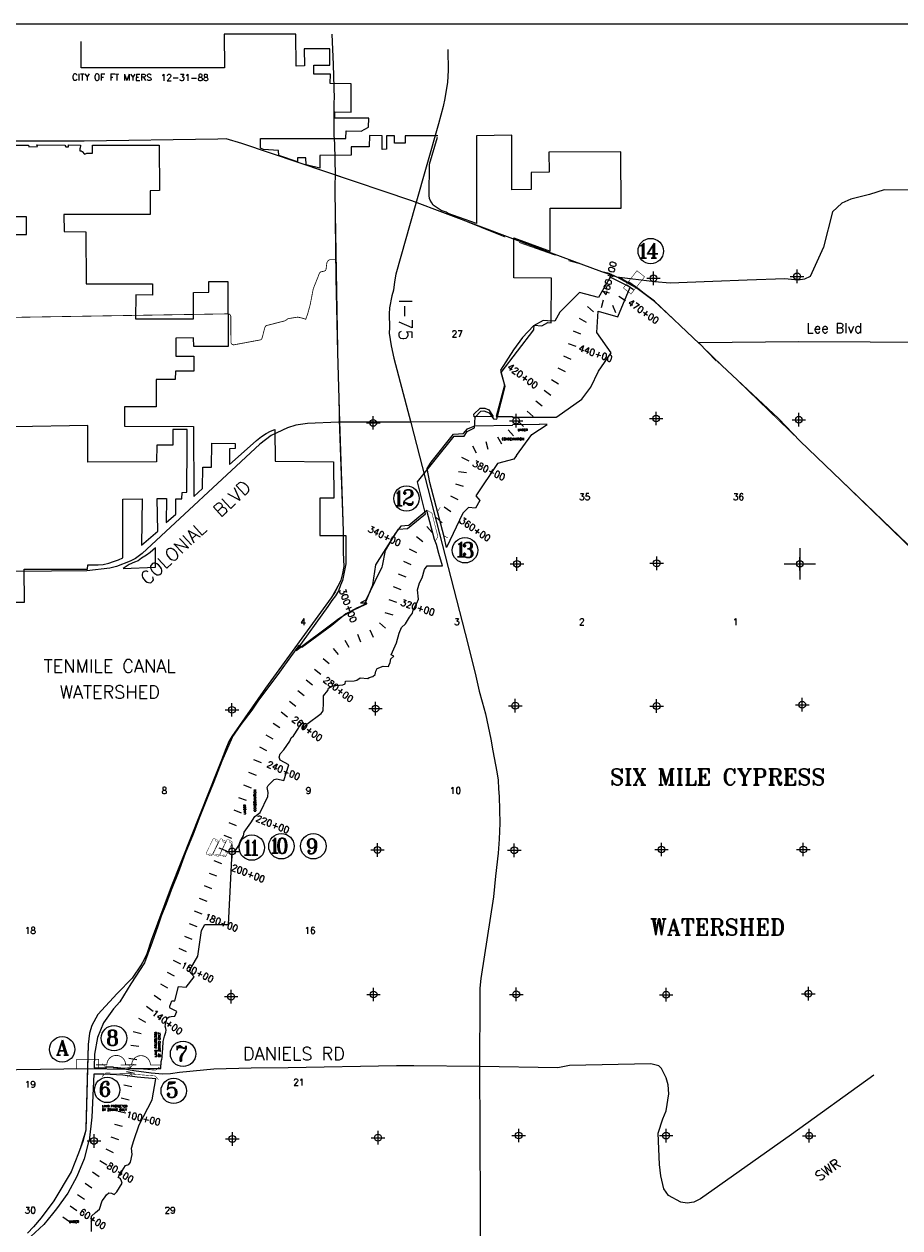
# Model space of a CAD drawing. Extents: x 195802 to 291802, y 776133 to 843814.
# Tile 3 of 4: x 223189 to 255541, y 799363 to 843814. Entities that reach past the tile are written whole.
import ezdxf
from ezdxf.enums import TextEntityAlignment as Align

# ---------------------------------------------------------------- set-up
doc = ezdxf.new("R2010")
doc.units = 0
doc.header["$LTSCALE"] = 800
doc.header["$PDMODE"] = 34
doc.header["$PDSIZE"] = 250
doc.linetypes.add('DASHED', pattern=[0])
doc.linetypes.add('PHANTOM', pattern=[0])
for name, color, linetype in [('6MIROW', 11, 'PHANTOM'), ('BORDER', 1, 'CONTINUOUS'), ('CITY', 14, 'DASHED'), ('MAJROADS', 9, 'CONTINUOUS'), ('SEC', 2, 'CONTINUOUS'), ('STATIONS', 7, 'CONTINUOUS'), ('STRUCTTEXT', 7, 'CONTINUOUS'), ('STRUCTURES', 10, 'CONTINUOUS'), ('TEXT', 7, 'CONTINUOUS'), ('TSHIPS', 7, 'CONTINUOUS'), ('WSHEDS', 3, 'CONTINUOUS')]:
    doc.layers.add(name, color=color, linetype=linetype)
doc.styles.get("Standard").update_dxf_attribs({"font": 'ROMANT'})

# ---------------------------------------------------------------- blocks, each defined once
blk = doc.blocks.new('TWNSHP')
at = {"layer": 'TSHIPS', "color": 0}
for p, q in [((0, 580), (0, -580)), ((-580, 0), (580, 0))]:
    blk.add_line(p, q, dxfattribs=at)
blk = doc.blocks.new('BOX')
at = {"layer": 'STRUCTURES', "color": 0, "const_width": 20}
blk.add_lwpolyline([(-377, -171), (433, -171), (433, 189), (-377, 189)], close=True, dxfattribs=at)
blk = doc.blocks.new('BRIDGE')
at = {"layer": 'STRUCTURES', "color": 0, "const_width": 20}
for points in [[(-234, -534), (-101, -402), (-101, 496), (-234, 629)], [(244, -534), (112, -402), (112, 496), (244, 629)]]:
    blk.add_lwpolyline(points, dxfattribs=at)
blk = doc.blocks.new('WEIR')
at = {"layer": 'STRUCTURES', "color": 0, "const_width": 30}
blk.add_lwpolyline([(13, 761), (13, 358, -1), (13, -332), (13, -734)], format="xyb", dxfattribs=at)
blk = doc.blocks.new('RCP')
at = {"layer": 'STRUCTURES', "color": 0, "const_width": 20}
for points in [[(-354, 160, 0.802976), (-374, 25, 0.802976)], [(-374, 25, 0.489412), (-354, -140, 0.489412)], [(-354, -140, 0.606659), (-374, 25, 0.606659)], [(415, 25, 0.606659), (396, -140, 0.606659)], [(415, 25, 0.802976), (396, 160, 0.802976)], [(396, -140, 0.489412), (415, 25, 0.489412)]]:
    blk.add_lwpolyline(points, format="xyb", dxfattribs=at)
for points in [[(396, 160), (-354, 160)], [(-354, -140), (396, -140)]]:
    blk.add_lwpolyline(points, dxfattribs=at)

msp = doc.modelspace()

# ---------------------------------------------------------------- linework, layer by layer
at = {"layer": '6MIROW', "color": 0}
for points in [[(241271, 831788), (240790, 831031), (240929, 830476), (240624, 829320), (241234, 829322), (241234, 829305), (241363, 829303), (242604, 829303), (242851, 829303), (242867, 829316), (243785, 829959), (244129, 830403), (244402, 831000), (244871, 831669), (244351, 832426), (244398, 833214), (245123, 833005), (245575, 834101), (244839, 834465), (244403, 833721), (243708, 833905), (242975, 833176), (242789, 832842), (242525, 832857), (242365, 832864), (242001, 832675), (241595, 832240), (241271, 831788)], [(241384, 827888), (241277, 827746), (240677, 827590), (239878, 826397), (240026, 826224), (239868, 825934), (239599, 825966), (239390, 825755), (238790, 824485), (238700, 824875), (238174, 826881), (238078, 827399), (238231, 827633), (239056, 828677), (239425, 828701), (239566, 828874), (239841, 828977), (241236, 829004), (241238, 829032), (242230, 829036)], [(228756, 807743), (228897, 808279), (229180, 808255), (229472, 808636), (229291, 808843), (229612, 809399), (229738, 810340), (229869, 810568), (230739, 810568), (230833, 812507), (230878, 813264), (230998, 813300), (231124, 813483), (231166, 813628), (231294, 813843), (231324, 813980), (231566, 814320), (231714, 814550), (231909, 814701), (232195, 815287), (232204, 815435), (232166, 815623), (232211, 815703), (232431, 815922), (232530, 815950), (232787, 815888), (232968, 816467), (232646, 816637), (232609, 816745), (232653, 816871), (232788, 817013), (233009, 817330), (233055, 817461), (233138, 817538), (233323, 817813), (233388, 817944), (233503, 818022), (233497, 817794), (233629, 817967), (234167, 818362), (234240, 818453), (234254, 818748), (234249, 819014), (234405, 819204), (234432, 819295), (234577, 819379), (234957, 819415), (235054, 819451), (235067, 819557), (235383, 819558), (235474, 819593), (235598, 819671), (235887, 819654), (235935, 819688), (236071, 819729), (236156, 819797), (236179, 819921), (236226, 820015), (236447, 820109), (236652, 820089), (236656, 820132), (236714, 820246), (236732, 820375), (236847, 820478), (236746, 820527), (236940, 820966), (237047, 821321), (237132, 821535), (237274, 821662), (237430, 821918), (237532, 822057), (237561, 822167), (237700, 822429), (237756, 822580), (237727, 822928), (237791, 823185), (237890, 823366), (237979, 823672), (238081, 823815), (238645, 823815), (238505, 824264), (238419, 824594), (238350, 824781), (238061, 825858), (237405, 825297), (237106, 825270), (236898, 825009), (236523, 824372), (236422, 823805), (236404, 823758), (236142, 823233), (235815, 822543), (235615, 822441), (235844, 822440), (235799, 822387), (235073, 822034), (234562, 821612), (233448, 820792), (233341, 820869), (233031, 820448), (232620, 819886), (232195, 819309), (231854, 818844), (231598, 818482), (231192, 817945), (230869, 817470)], [(230870, 817473), (230499, 816601), (230193, 815838), (229949, 815227), (229684, 814554), (229431, 813905), (229144, 813183), (228881, 812476), (228622, 811831), (228440, 811334), (228249, 810871), (228126, 810505), (227918, 809914), (227636, 809149), (227130, 808379), (226721, 807707), (226489, 807456), (226118, 806931), (225896, 806388), (225795, 805775), (225773, 805278), (226236, 805289), (226234, 805320), (226480, 805314), (226479, 805282), (226903, 805247), (226906, 805237), (227071, 805241), (227073, 805257), (227179, 805243), (228245, 805243)], [(228245, 805243), (228258, 805503), (228275, 805590), (228293, 805639), (228295, 805706), (228313, 805990), (228330, 806250), (228379, 806445), (228424, 806588), (228439, 806662), (228430, 806725), (228404, 806816), (228408, 806858), (228460, 807073), (228493, 807125), (228544, 807157), (228620, 807168), (228762, 807181), (228829, 807357), (228585, 807472), (228567, 807503), (228569, 807546), (228646, 807744)], [(228646, 807744), (228756, 807744)], [(225685, 799233), (225685, 799798), (225831, 799936), (225974, 800051), (226075, 800359), (226165, 800476), (226229, 800584), (226317, 800653), (226413, 800651), (226511, 800591), (226609, 800689), (226813, 801021), (226785, 801095), (226755, 801174), (226713, 801197), (226664, 801225), (226714, 801318), (226757, 801318), (226809, 801471), (226932, 801665), (227063, 801707), (227118, 801785), (227178, 802077), (227158, 802305), (227243, 802592), (227440, 803163), (227916, 804097), (228061, 804873), (227364, 804925), (227012, 804978), (226836, 805004), (226134, 805040), (225764, 805034), (225740, 804515), (225716, 803981), (225688, 803457), (225599, 802578)], [(225583, 802587), (225403, 801910), (225140, 801259), (224800, 800645), (224387, 800070), (224239, 799887), (223917, 799484), (223113, 798755)]]:
    msp.add_lwpolyline(points, dxfattribs=at)
msp.add_lwpolyline([(239814, 829314), (239798, 829406), (240034, 829626), (240203, 829636), (240354, 829575), (240514, 829318)], close=True, dxfattribs=at)
at = {"layer": '6MIROW', "color": 0, "linetype": 'DASHED'}
msp.add_lwpolyline([(241384, 827888), (241939, 828656), (242506, 829031), (242230, 829036)], dxfattribs=at)
at = {"layer": 'BORDER', "color": 0}
msp.add_lwpolyline([(195802, 780814), (291802, 780814), (291802, 843814), (195802, 843814)], close=True, dxfattribs=at)
at = {"layer": 'CITY', "color": 0}
for points in [[(238478, 839692), (237269, 839683), (237260, 839421), (236872, 839421), (236872, 839692), (236574, 839683), (236574, 839196), (236418, 839185), (236411, 839683), (235952, 839696), (235932, 839280), (235274, 839286), (235270, 838972), (234110, 838961), (234110, 838492), (233608, 838615), (233595, 838876), (233288, 838876), (233286, 838728), (232605, 838967), (232592, 839148), (232031, 839179), (231924, 839229), (231927, 839593), (235074, 839590), (235089, 839869), (235644, 839854), (235915, 840006), (235922, 840340), (234665, 840336), (234672, 840569), (235274, 840558), (235275, 841604), (234498, 841614), (234505, 841967), (233894, 841966), (233894, 842291), (234480, 842291), (234485, 842894), (233536, 842899), (233542, 842273), (233234, 842264), (233226, 843437), (230582, 843446), (230589, 842200), (225294, 842201), (225298, 843171)], [(222705, 839341), (223354, 839340), (223363, 839286), (223681, 839290), (223661, 839349), (224690, 839340), (224735, 839277), (224834, 839286), (224834, 839349), (225267, 839340), (225258, 839232), (225245, 839216), (225249, 839130), (225299, 839128), (225339, 839108), (225426, 839005), (225456, 839027), (225509, 839043), (225721, 839050), (225718, 839340), (228182, 839340), (228187, 837663), (227848, 837662), (227842, 836785), (224663, 836786), (224667, 836153), (225475, 836146), (225484, 834224), (227930, 834222), (227938, 833800), (227316, 833813), (227306, 832924), (229443, 832924), (229445, 833908), (230016, 833917), (230014, 834305), (230720, 834303), (230726, 831905), (229460, 831914), (229452, 832227), (228795, 832220), (228800, 831555), (229454, 831557), (229455, 830992), (228777, 830993), (228768, 830686), (228064, 830686), (228070, 829677), (226900, 829685), (226903, 828961), (229445, 828954), (229456, 826367), (229784, 826661), (229788, 827456), (230112, 827458), (230123, 828335), (230988, 828331), (230988, 828142), (230781, 828135), (230772, 827548), (231543, 828231), (231780, 828438), (231962, 828588), (232132, 828692), (232288, 828782), (232450, 828846), (232465, 827670), (234624, 827655), (234631, 826311), (234110, 826310), (234117, 824933), (235076, 824929), (235076, 823883), (234950, 823269), (234877, 823097), (234805, 822890), (234697, 822700), (234560, 822533), (234414, 822307), (233242, 820683), (234600, 821708), (234817, 821862), (235014, 821992), (235259, 822137), (235507, 822271), (235626, 822322), (235778, 822398), (236070, 823104), (236176, 823842), (236475, 824317), (237020, 825162), (237351, 825188), (238011, 825728), (237717, 826909), (239075, 828602), (239450, 828603), (239558, 828770), (239827, 828904), (239849, 829305), (240056, 829518), (240167, 829532), (240367, 829460), (240525, 829240), (240651, 829228), (240960, 830433), (240817, 830948), (242024, 832523), (242031, 832699), (242317, 832673), (242532, 832789), (242663, 832784), (242665, 834431), (241277, 834439), (241275, 835920), (242620, 835424), (242622, 837018), (245246, 837012), (245230, 839098), (242575, 839087), (242580, 838347), (241925, 838338), (241923, 837710), (241203, 837698), (241205, 839709), (239897, 839690), (239904, 836444), (238857, 836822), (238776, 836868), (238595, 836931), (238406, 837048), (238297, 837129), (238252, 837211), (238189, 837310), (238162, 837373), (238153, 837481), (238170, 838637), (238463, 839635)], [(222718, 836039), (223273, 836046), (223276, 836695), (222710, 836701)], [(222876, 822466), (223202, 822473), (223192, 823684), (225534, 823682), (225543, 823844), (225930, 823844), (226110, 823862), (226320, 823908), (226492, 823967), (226681, 824026), (226833, 824102), (226837, 826274), (227545, 826287), (227532, 824568), (228125, 825094), (228110, 826298), (228448, 826301), (228443, 825408), (228789, 825712), (228795, 826282), (229021, 826283), (229028, 826518), (229201, 826526), (229217, 828289), (229215, 828844), (228681, 828842), (228678, 828268), (228088, 828270), (228085, 827652), (225547, 827636), (225546, 828994), (220092, 828895)]]:
    msp.add_lwpolyline(points, dxfattribs=at)
msp.add_lwpolyline([(226846, 823711), (228046, 823756), (228046, 824478), (227848, 824307), (227713, 824207), (227532, 824090), (227406, 824000), (227270, 823946), (227072, 823864)], close=True, dxfattribs=at)
at = {"layer": 'MAJROADS', "color": 0}
for points in [[(234553, 843439), (234600, 842325), (234641, 841051), (234632, 840959), (234631, 839710), (234654, 839392), (234679, 838235), (234668, 837867), (234684, 836593), (234710, 834447), (234765, 831690), (234837, 829119)], [(238836, 842874), (238836, 842868), (238857, 842095), (238834, 841671), (238726, 841069), (238667, 840770), (238497, 840128), (237633, 837105), (236917, 834578), (236872, 834299), (236839, 833989), (236769, 833780), (236687, 833337), (236672, 833109), (236689, 832604), (236679, 832404), (236746, 831933), (236850, 831473), (237479, 829096), (239478, 821311), (239845, 819845), (240004, 819185), (240112, 818783), (240227, 818342), (240432, 817410), (240505, 816976), (240653, 816209), (240702, 815893), (240717, 815577), (240732, 815297), (240764, 814313), (240736, 813720), (240695, 813201), (240602, 812354), (240530, 811589), (240062, 808568), (240024, 808219), (240021, 807737)], [(245084, 834470), (244800, 834598), (244524, 834667), (241248, 835881), (237513, 837291), (231228, 839408), (230651, 839571), (230341, 839565), (225405, 839493), (222791, 839495), (220177, 839481), (218911, 839441), (218911, 839441), (217219, 839445), (216196, 839402), (215258, 839401), (214839, 839395)], [(260277, 837679), (256928, 837681), (254959, 837688), (254421, 837524), (253733, 837345), (253397, 837197), (253051, 836881), (252714, 835576), (252228, 834499), (252018, 834400), (251783, 834352), (251289, 834406), (249898, 834357), (248632, 834308), (247057, 834253), (246479, 834299), (245084, 834470)], [(248132, 832009), (246476, 833588), (246093, 833868), (245843, 834062), (245843, 834062), (245167, 834453)], [(269261, 830547), (267544, 830541), (266295, 830559), (262223, 830522), (262039, 830557), (261779, 830601), (261604, 830644), (261320, 830780), (261211, 830848), (260378, 831499), (260037, 831770), (259853, 831888), (259645, 832016), (259436, 832059), (259160, 832128), (258892, 832130), (257073, 832060), (251811, 832082), (248107, 832043)], [(248748, 831384), (248107, 832043)], [(270312, 815899), (268297, 816869), (266978, 817549), (262361, 819804), (259297, 821327), (258814, 821615), (258631, 821801), (258373, 822113), (257075, 823363), (256418, 824029), (251851, 828412), (251053, 829247), (248773, 831376)], [(239660, 829126), (237457, 829120), (234803, 829119), (233653, 829063), (233231, 829009), (232918, 828901), (232310, 828621), (231897, 828296), (227549, 824271), (227303, 824083), (227108, 823981), (226597, 823779), (226362, 823725), (225508, 823624), (220257, 823576), (214987, 823563), (208874, 823508)], [(234835, 829151), (234972, 825094), (234974, 824297), (234995, 823791), (234956, 823524), (234891, 823277), (234685, 822845), (234531, 822625), (232111, 819298), (230866, 817514), (230758, 817325), (230639, 817054), (230440, 816535), (230315, 816208), (229363, 813820), (228621, 811957), (227887, 809980), (227718, 809482), (227616, 809251), (227520, 809072), (227179, 808584), (226632, 808024), (225916, 807240), (225690, 806836), (225608, 806555), (225553, 806138), (225532, 805233), (225465, 802969), (225363, 802555), (225203, 802121), (224930, 801430), (224287, 800359), (223815, 799730), (223538, 799399), (223312, 799170)], [(240021, 807737), (240008, 805417), (240073, 792256), (240195, 785452), (240202, 783450), (240208, 783043), (240209, 782743), (240239, 782413), (240311, 781982), (240435, 781474)], [(254581, 804997), (251537, 802815), (248175, 800435), (247928, 800318), (247682, 800271), (247444, 800309), (246991, 800557), (246824, 800807), (246713, 801282), (246661, 801706), (246605, 802860), (246788, 803391), (246911, 803690), (247007, 804313), (246983, 804649), (246908, 804903), (246739, 805247), (246632, 805342), (246339, 805423), (243341, 805357), (242908, 805276), (240009, 805329), (237589, 805350), (236951, 805352), (232941, 805273), (231572, 805261), (230197, 805229), (229811, 805189), (228932, 805096), (228592, 805056), (228320, 805043), (227887, 805077), (227238, 805166), (226967, 805208), (225526, 805241), (221175, 805179)]]:
    msp.add_lwpolyline(points, dxfattribs=at)
at = {"layer": 'SEC', "color": 0}
for p in [(246438, 834427), (251742, 834499), (246536, 829249), (236087, 829088), (241366, 829168), (251806, 829204), (241396, 823881), (246557, 823903), (251844, 823883), (236172, 818539), (241334, 818645), (246554, 818633), (251933, 818680), (230869, 818492), (230874, 813264), (236245, 813319), (241297, 813308), (246735, 813337), (251971, 813334), (230836, 807902), (236098, 807982), (241368, 807987), (246907, 807974), (252160, 808012), (225772, 802575), (230883, 802648), (236262, 802695), (241458, 802775), (246904, 802771), (252190, 802767)]:
    msp.add_point(p, dxfattribs=at)
at = {"layer": 'STATIONS', "color": 0}
for p, q in [((245450, 834182), (245696, 834010)), ((245533, 834301), (245779, 834129)), ((244583, 833623), (244510, 833332)), ((245163, 833773), (245409, 833601)), ((244000, 833390), (244218, 833183)), ((245053, 833148), (244935, 833424)), ((243694, 832952), (243953, 832801)), ((243465, 832484), (243743, 832372)), ((243585, 831907), (243301, 832003)), ((243402, 831429), (243126, 831547)), ((243183, 830967), (242917, 831106)), ((242929, 830523), (242674, 830682)), ((242641, 830100), (242400, 830278)), ((241991, 829320), (241770, 829523)), ((242325, 829701), (242095, 829894)), ((241640, 828955), (241428, 829167)), ((241272, 828604), (241072, 828828)), ((239747, 828242), (239894, 827980)), ((240336, 828103), (240260, 828394)), ((240834, 828298), (240692, 828563)), ((239348, 827818), (239618, 827688)), ((239533, 827246), (239236, 827286)), ((239420, 826734), (239133, 826823)), ((239224, 826248), (238956, 826382)), ((238957, 825801), (238711, 825971)), ((238633, 825394), (238412, 825597)), ((238257, 825035), (238065, 825266)), ((237682, 824898), (237919, 824714)), ((237417, 824439), (237686, 824308)), ((237204, 823981), (237478, 823859)), ((237008, 823515), (237286, 823404)), ((236828, 823043), (237110, 822941)), ((236665, 822565), (236951, 822473)), ((236519, 822081), (236808, 821999)), ((236545, 821505), (236316, 821699)), ((235033, 821065), (235183, 820805)), ((235509, 821288), (235612, 821006)), ((236098, 821166), (235972, 821439)), ((234603, 820763), (234796, 820534)), ((234231, 820392), (234461, 820199)), ((233918, 819996), (234154, 819811)), ((233610, 819602), (233846, 819417)), ((232992, 818816), (233228, 818631)), ((233301, 819209), (233537, 819024)), ((232683, 818419), (232923, 818239)), ((232389, 818003), (232639, 817838)), ((232121, 817571), (232381, 817420)), ((231880, 817123), (232148, 816988)), ((231666, 816661), (231942, 816543)), ((231478, 816192), (231757, 816083)), ((231296, 815727), (231575, 815617)), ((231114, 815261), (231393, 815152)), ((230932, 814796), (231211, 814686)), ((230749, 814330), (231029, 814221)), ((230567, 813864), (230847, 813755)), ((230385, 813399), (230664, 813289)), ((230203, 812933), (230482, 812824)), ((230021, 812467), (230300, 812358)), ((229838, 812002), (230118, 811892)), ((229656, 811536), (229936, 811427)), ((229474, 811071), (229753, 810961)), ((229292, 810605), (229571, 810496)), ((229110, 810139), (229389, 810030)), ((229192, 809562), (228918, 809686)), ((228977, 809106), (228707, 809238)), ((228748, 808656), (228483, 808796)), ((228504, 808214), (228244, 808363)), ((228244, 807778), (227991, 807940)), ((227955, 807358), (227714, 807536)), ((227415, 807113), (227677, 806966)), ((227217, 806611), (227508, 806540)), ((227432, 806060), (227135, 806104)), ((227353, 805564), (227057, 805613)), ((227266, 805069), (226971, 805123)), ((227170, 804575), (226876, 804635)), ((227065, 804084), (226772, 804149)), ((226951, 803594), (226659, 803665)), ((226828, 803106), (226538, 803182)), ((226686, 802616), (226402, 802713)), ((226491, 802137), (226220, 802266)), ((226241, 801684), (225987, 801844)), ((225440, 801011), (225690, 800846)), ((225715, 801428), (225965, 801263)), ((225165, 800593), (225415, 800428)), ((224890, 800176), (225140, 800011)), ((224863, 799592), (224615, 799760))]:
    msp.add_line(p, q, dxfattribs=at)
at = {"layer": 'STRUCTTEXT', "color": 0}
for centre in [(246335, 835431), (237313, 826297), (239475, 824384), (232694, 813456), (233873, 813456), (231602, 813405), (226511, 806369), (224596, 805956), (229061, 805790), (226259, 804457), (228716, 804423)]:
    msp.add_circle(centre, 469, dxfattribs=at)
at = {"layer": 'WSHEDS', "color": 0, "const_width": 30}
for points in [[(223312, 799170), (223538, 799399), (223815, 799730), (224287, 800359), (224930, 801430), (225203, 802121), (225465, 802969), (225465, 802969), (225526, 805241), (225553, 806138), (225608, 806555), (225690, 806836), (225916, 807240), (226632, 808024), (227179, 808584), (227520, 809072), (227718, 809482), (227887, 809980), (229363, 813820), (230639, 817054), (230866, 817514), (232111, 819298), (234531, 822625), (234891, 823277), (234956, 823524), (234995, 823791), (234972, 825094), (234829, 829064), (234671, 838243)], [(234679, 838235), (236095, 837768), (237669, 837233), (239063, 836700)], [(239577, 836502), (240962, 835948)], [(241476, 835750), (242821, 835276)]]:
    msp.add_lwpolyline(points, dxfattribs=at)
for points in [[(220065, 832939), (230723, 833114, -0.417318), (230825, 833015), (230830, 832069, 0.467246), (230948, 831972), (231902, 832149, 0.289854), (231980, 832221), (232084, 832613, -0.273958), (232157, 832685), (232161, 832686, 0.002476), (232162, 832686), (232815, 832854, 0.091841), (232848, 832869), (232924, 832924, -0.116204), (232967, 832941), (233282, 832991, -0.097024), (233321, 832989), (233491, 832949, -0.029897), (233503, 832946), (233593, 832913), (233668, 833125, 0.018411), (233670, 833132), (233757, 833451, 0.019069), (233759, 833459), (233868, 834026, -0.046789), (233873, 834044), (234096, 834607, -0.250061), (234168, 834668), (234267, 834689, 0.318246), (234345, 834774), (234372, 834989, -0.130421), (234392, 835037), (234418, 835073, -0.236544), (234499, 835113), (234696, 835112)], [(243296, 835078), (243766, 834950, -0.02324), (243775, 834947), (244523, 834667, 0.005025), (244525, 834667), (245075, 834473, -0.044147), (245091, 834466), (245823, 834052, -0.032241), (245833, 834045), (246457, 833577, -0.026482), (246465, 833571), (248107, 832043, -0.00484), (248108, 832042), (258370, 822115, -0.019398), (258376, 822110), (258801, 821630, 0.096374), (258831, 821606), (266977, 817550, -0.003522), (266979, 817549), (267069, 817502, 0.005293)]]:
    msp.add_lwpolyline(points, format="xyb", dxfattribs=at)

# ---------------------------------------------------------------- block references
at = {"layer": 'STRUCTTEXT', "color": 0, "xscale": 0.75, "yscale": 0.75, "zscale": 0.75, "rotation": 64.35875019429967}
for p in [(230145, 813398), (230408, 813385), (230657, 813359)]:
    msp.add_blockref('RCP', p, dxfattribs=at)
at = {"layer": 'STRUCTURES', "color": 0}
for name, p, rotation in [('BOX', (245707, 834249), 51.6430741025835), ('BRIDGE', (238474, 825297), 14.05423107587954), ('WEIR', (226606, 805374), 90), ('WEIR', (227522, 805366), 90), ('BRIDGE', (226607, 805188), 269.2394812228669), ('BRIDGE', (227547, 805125), 265.4425809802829)]:
    msp.add_blockref(name, p, dxfattribs=dict(at, rotation=rotation))
msp.add_blockref('BOX', (225508, 805396), dxfattribs=at)
at = {"layer": 'TSHIPS', "color": 0}
msp.add_blockref('TWNSHP', (251844, 823883), dxfattribs=at)

# ---------------------------------------------------------------- texts
at = {"layer": '6MIROW', "color": 0}
for s, p in [('UNDER', (241428, 828789)), ('CONDEMNATION', (240837, 828453)), ('LAND PROTECTED', (226070, 803818)), ('BY ZONING ONLY', (226070, 803689)), ('UNDER', (224851, 799551))]:
    msp.add_text(s, height=80, dxfattribs=at).set_placement(p)
for s, p in [('CONDEMNATION', (231759, 814739)), ('UNDER', (231383, 814634)), ('LAND PROTECTED', (228097, 805674)), ('BY ZONING ONLY', (228226, 805674))]:
    msp.add_text(s, height=80, rotation=90, dxfattribs=at).set_placement(p)
at = {"layer": 'CITY', "color": 0}
msp.add_text('CITY OF FT MYERS  12-31-88', height=240, rotation=359.7705, dxfattribs=at).set_placement((224959, 841737))
at = {"layer": 'MAJROADS', "color": 0}
for s, rotation, p in [('I-75', 270, (237038, 833647)), ('COLONIAL  BLVD', 43, (227754, 823068))]:
    msp.add_text(s, height=480, rotation=rotation, dxfattribs=at).set_placement(p)
for s, height, p in [('Lee Blvd', 360, (252093, 832406)), ('DANIELS RD', 480, (231273, 805553))]:
    msp.add_text(s, height=height, dxfattribs=at).set_placement(p)
at = {"layer": 'STATIONS', "color": 0}
for s, rotation, p in [('460+00', 75.8199, (244923, 834390)), ('470+00', 324.9827, (245999, 833098)), ('440+00', 341.2145, (244263, 831537)), ('420+00', 323.6357, (241538, 830716)), ('380+00', 334.2489, (240309, 827228)), ('360+00', 325.2952, (239783, 825056)), ('340+00', 334.1052, (236452, 824801)), ('300+00', 290.1165, (235043, 822300)), ('320+00', 342.2019, (237694, 822159)), ('280+00', 321.8778, (234726, 819152)), ('260+00', 323.0248, (233576, 817698)), ('240+00', 336.8712, (232728, 816142)), ('220+00', 338.6296, (232328, 814154)), ('200+00', 338.6296, (231423, 812340)), ('180+00', 338.6296, (230435, 810526)), ('160+00', 333.8905, (229538, 808696)), ('140+00', 323.9726, (228407, 806861)), ('100+00', 346.3717, (227565, 803290)), ('80+00', 327.8447, (226682, 801304)), ('60+00', 326.624, (225660, 799593))]:
    msp.add_text(s, height=240, rotation=rotation, dxfattribs=at).set_placement(p, align=Align.CENTER)
at = {"layer": 'STRUCTTEXT', "color": 0}
for s, p in [('1', (245818, 835164)), ('4', (246163, 835164)), ('1', (236796, 826026)), ('2', (237141, 826051)), ('1', (239081, 824138)), ('3', (239352, 824114)), ('1', (231209, 813126)), ('1', (231465, 813126)), ('1', (232216, 813204)), ('0', (232486, 813191)), ('9', (233581, 813171)), ('8', (226216, 806099)), ('A', (224367, 805736)), ('7', (228766, 805520)), ('6', (225939, 804211)), ('5', (228420, 804177))]:
    msp.add_text(s, height=562, dxfattribs=at).set_placement(p)
at = {"layer": 'TEXT', "color": 0}
for s, p in [('27', (238981, 832253)), ('35', (243691, 826238)), ('36', (249372, 826238)), ('4', (233394, 821623)), ('3', (239075, 821623)), ('2', (243691, 821623)), ('1', (249372, 821623)), ('8', (228267, 815391)), ('9', (233593, 815391)), ('10', (238919, 815391)), ('18', (223214, 810224)), ('16', (233543, 810224)), ('19', (223214, 804543)), ('21', (233133, 804625)), ('30', (223214, 799895)), ('29', (228378, 799895))]:
    msp.add_text(s, height=240, dxfattribs=at).set_placement(p)
for s, height, p in [('TENMILE CANAL', 480, (226353, 819866)), ('WATERSHED', 480, (226353, 818911)), ('SIX MILE CYPRESS', 600, (248811, 815715)), ('WATERSHED', 600, (248811, 810170))]:
    msp.add_text(s, height=height, dxfattribs=at).set_placement(p, align=Align.CENTER)
msp.add_text('SWR', height=360, rotation=36.0372, dxfattribs=at).set_placement((252570, 801069))

doc.saveas('drawing.dxf')
